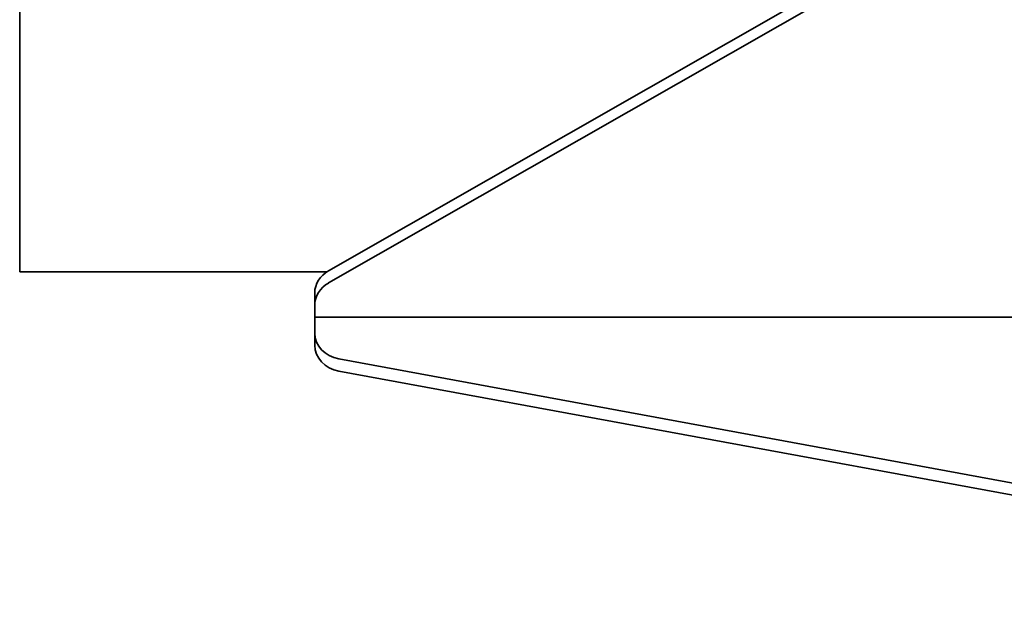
# Model space of a CAD drawing. Header units: millimetres. Extents: x 196 to 644, y 66 to 529.
# Tile 1 of 6: x 196 to 357, y 135 to 233. Entities that reach past the tile are written whole.
import ezdxf

# ---------------------------------------------------------------- set-up
doc = ezdxf.new("R2010")
doc.units = ezdxf.units.MM
doc.header["$LTSCALE"] = 2
doc.layers.add('Krawędzie widoczne(ISO)', color=7, linetype='Continuous', lineweight=35, true_color=0x262659)

msp = doc.modelspace()

# ---------------------------------------------------------------- linework, layer by layer
at = {"layer": 'Krawędzie widoczne(ISO)'}
for p, q in [((195.85, 341.45), (195.85, 191.55)), ((465.15, 316.65), (246.4, 191.7)), ((246.4, 189.7), (465.15, 314.65)), ((246.16, 191.55), (195.85, 191.55)), ((244.15, 188.08), (244.15, 186.08)), ((244.15, 184.17), (244.15, 186.08)), ((244.15, 182.3), (244.15, 184.17)), ((434.11, 184.08), (244.25, 184.08)), ((244.15, 181.49), (244.15, 182.3)), ((244.15, 179.49), (244.15, 181.49)), ((465.15, 137.26), (248.11, 177.25)), ((248.11, 175.25), (465.15, 135.26))]:
    msp.add_line(p, q, dxfattribs=at)
for centre, major_axis, start_param, end_param in [((249.15, 188.08), (-5, 0), 5.295466, 6.283185), ((249.15, 186.08), (-5, 0), 5.295466, 6.283185), ((244.25, 184.17), (-0.1, 0), 0, 1.570796), ((249.15, 181.49), (-5, 0), 0, 1.361156), ((249.15, 179.49), (-5, 0), 0, 1.361156)]:
    msp.add_ellipse(centre, major_axis=major_axis, ratio=0.866025, start_param=start_param, end_param=end_param, dxfattribs=at)

doc.saveas('drawing.dxf')
